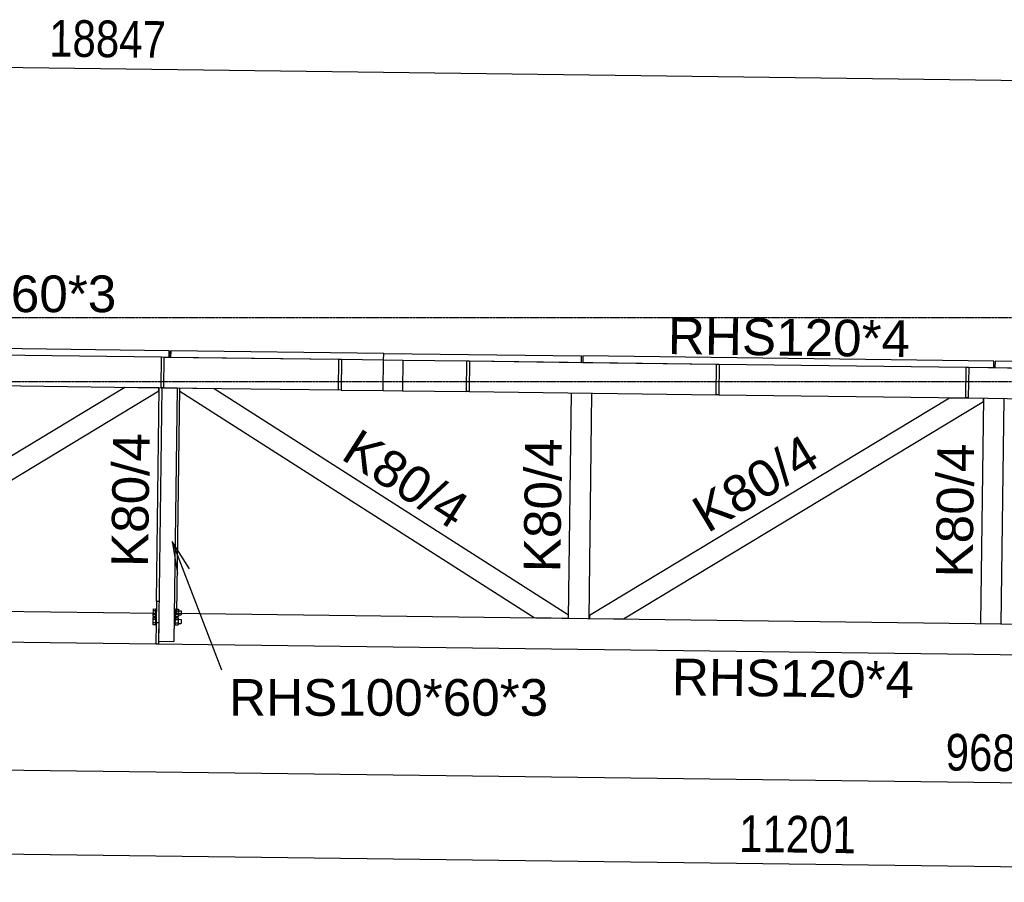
# Model space of a CAD drawing. Header units: millimetres. Extents: x -32861 to 254386, y 0 to 15445.
# Tile 6 of 67: x -20898 to -17053, y 7920 to 11287. Entities that reach past the tile are written whole.
import ezdxf

# ---------------------------------------------------------------- set-up
doc = ezdxf.new("R2010")
doc.units = ezdxf.units.MM
doc.linetypes.add('DXK_LINE_DOT3', pattern=[5.9187, 2.979, -0.9799, 0.9799, -0.9799])
doc.styles.add('Arial', font='ARIAL.TTF', dxfattribs={"height": 0.2})
doc.styles.add('Arial Narrow', font='ARIALN.TTF', dxfattribs={"height": 0.2})

# ---------------------------------------------------------------- blocks, each defined once
blk = doc.blocks.new('Part-94928 - 93498')
at = {"color": 7}
for p, q in [((-20309.3, 9970), (-20309, 9995)), ((-20309, 9995), (-20308.5, 9995)), ((-19476.6, 9984.4), (-18704.1, 9974.6)), ((-18704.4, 9949.6), (-18704.1, 9974.6)), ((-19401.9, 9958.5), (-19152, 9955.3)), ((-19142, 9955.2), (-18704.4, 9949.6))]:
    blk.add_line(p, q, dxfattribs=at)
blk = doc.blocks.new('Part-93683 - 93498')
at = {"color": 7}
for p, q in [((-21904.4, 8990.2), (-20364.5, 8970.6)), ((-20294.5, 8969.7), (-12300.4, 8868.1)), ((-23419.9, 8889.5), (-12251.7, 8747.5))]:
    blk.add_line(p, q, dxfattribs=at)
blk = doc.blocks.new('Part-93695 - 93498')
at = {"color": 7}
for p, q in [((-17144.8, 8929.7), (-17133.6, 9809.6)), ((-17064.8, 8928.7), (-17053.6, 9808.6))]:
    blk.add_line(p, q, dxfattribs=at)
blk = doc.blocks.new('Part-93716 - 93498')
at = {"color": 7}
for p, q in [((-18754.7, 8950.2), (-18743.5, 9830.1)), ((-18674.7, 8949.1), (-18663.5, 9829.1))]:
    blk.add_line(p, q, dxfattribs=at)
blk = doc.blocks.new('Part-93719 - 93498')
at = {"color": 7}
for p, q in [((-20363.9, 9017), (-20353.3, 9850.6)), ((-20284.5, 8969.6), (-20273.3, 9849.5))]:
    blk.add_line(p, q, dxfattribs=at)
blk = doc.blocks.new('Part-104457 - 93498')
at = {"color": 7}
for p, q in [((-20346.3, 9850.5), (-20344.8, 9970.5)), ((-20344.8, 9970.5), (-20334.8, 9970.3)), ((-20334.8, 9970.3), (-20336.3, 9850.3)), ((-20336.3, 9850.3), (-20346.3, 9850.5))]:
    blk.add_line(p, q, dxfattribs=at)
blk = doc.blocks.new('Part-95177 - 93498')
at = {"color": 7}
for p, q in [((-19476.9, 9959.4), (-19401.9, 9958.5)), ((-19401.9, 9958.5), (-19403.4, 9838.5)), ((-19478.4, 9839.4), (-19403.4, 9838.5))]:
    blk.add_line(p, q, dxfattribs=at)
blk = doc.blocks.new('Part-95097 - 93498')
at = {"color": 7}
for p, q in [((-20308.5, 9995), (-20308.8, 9970)), ((-20308.8, 9970), (-19651.9, 9961.6)), ((-19476.6, 9984.4), (-20308.5, 9995)), ((-19641.9, 9961.5), (-19476.9, 9959.4)), ((-19476.9, 9959.4), (-19476.6, 9984.4))]:
    blk.add_line(p, q, dxfattribs=at)
blk = doc.blocks.new('Part-94988 - 93498')
at = {"color": 7}
for p, q in [((-18178.6, 9822.9), (-18177.1, 9942.9)), ((-18177.1, 9942.9), (-18167.1, 9942.8)), ((-18167.1, 9942.8), (-18168.6, 9822.8)), ((-18168.6, 9822.8), (-18178.6, 9822.9))]:
    blk.add_line(p, q, dxfattribs=at)
blk = doc.blocks.new('GridLine-95858 - 93498')
at = {"color": 6, "linetype": 'DXK_LINE_DOT3'}
blk.add_line((-32088, 10125), (-8520, 10125), dxfattribs=at)
blk = doc.blocks.new('GridLine-95861 - 93498')
at = {"color": 6, "linetype": 'DXK_LINE_DOT3'}
blk.add_line((-32088, 9875), (-8519.6, 9875), dxfattribs=at)
blk = doc.blocks.new('Part-93909 - 93498')
at = {"color": 7}
for p, q in [((-19401.9, 9958.5), (-19152, 9955.3)), ((-19142, 9955.2), (-18177.1, 9942.9)), ((-18167.1, 9942.8), (-17202.2, 9930.5)), ((-17192.2, 9930.4), (-16227.2, 9918.1)), ((-19403.4, 9838.5), (-19153.5, 9835.3)), ((-19143.5, 9835.2), (-18178.6, 9822.9)), ((-18168.6, 9822.8), (-17203.7, 9810.5)), ((-17193.7, 9810.4), (-16228.8, 9798.1))]:
    blk.add_line(p, q, dxfattribs=at)
blk = doc.blocks.new('Part-95089 - 93498')
at = {"color": 7}
for p, q in [((-20363.9, 9017), (-20366.1, 8850.6)), ((-20363.9, 9017), (-20353.9, 9016.9)), ((-20365, 8933.8), (-20355, 8933.7)), ((-20355, 8933.7), (-20356.1, 8850.5)), ((-20366.1, 8850.6), (-20356.1, 8850.5))]:
    blk.add_line(p, q, dxfattribs=at)
blk = doc.blocks.new('Part-95046 - 93498')
at = {"color": 7}
for p, q in [((-20343.3, 9850.4), (-20355.9, 8860.5)), ((-20336.3, 9850.3), (-20283.3, 9849.7)), ((-20283.3, 9849.7), (-20295.9, 8859.7)), ((-20355.9, 8860.5), (-20295.9, 8859.7))]:
    blk.add_line(p, q, dxfattribs=at)
blk = doc.blocks.new('Part-94210 - 93498')
at = {"color": 7}
for p, q in [((-17267.6, 9810.3), (-18673.5, 8961.7)), ((-17134.6, 9808.6), (-17267.6, 9810.3)), ((-17134.8, 9797.1), (-17134.6, 9808.6)), ((-18540.6, 8948.4), (-17134.8, 9797.1)), ((-18673.5, 8961.7), (-18673.6, 8950.1)), ((-18673.6, 8950.1), (-18540.6, 8948.4))]:
    blk.add_line(p, q, dxfattribs=at)
blk = doc.blocks.new('Part-94216 - 93498')
at = {"color": 7}
for p, q in [((-20272.5, 9837), (-20272.4, 9848.5)), ((-20139.3, 9846.8), (-20272.4, 9848.5)), ((-18755.5, 8962.7), (-20139.3, 9846.8)), ((-20272.5, 9837), (-18888.7, 8952.9)), ((-18755.6, 8951.2), (-18755.5, 8962.7)), ((-18888.7, 8952.9), (-18755.6, 8951.2))]:
    blk.add_line(p, q, dxfattribs=at)
blk = doc.blocks.new('Part-94219 - 93498')
at = {"color": 7}
for p, q in [((-20487.4, 9851.3), (-21893.2, 9002.6)), ((-20354.4, 9849.6), (-20487.4, 9851.3)), ((-20354.5, 9838), (-20354.4, 9849.6)), ((-21762, 8988.4), (-20354.5, 9838)), ((-21893.2, 9002.6), (-21893.4, 8990.1))]:
    blk.add_line(p, q, dxfattribs=at)
blk = doc.blocks.new('Part-95103 - 93498')
at = {"color": 7}
for p, q in [((-21951.9, 10015.9), (-21952.2, 9990.9)), ((-20314, 9995.1), (-21951.9, 10015.9)), ((-21952.2, 9990.9), (-21726.7, 9988)), ((-21716.7, 9987.9), (-21035.8, 9979.2)), ((-21025.8, 9979.1), (-20344.8, 9970.5)), ((-20334.8, 9970.3), (-20314.3, 9970.1)), ((-20314.3, 9970.1), (-20314, 9995.1))]:
    blk.add_line(p, q, dxfattribs=at)
blk = doc.blocks.new('Part-94907 - 93498')
at = {"color": 7}
for p, q in [((-18699.1, 9974.5), (-18699.4, 9949.5)), ((-17094.3, 9954.1), (-18699.1, 9974.5)), ((-18699.4, 9949.5), (-18177.1, 9942.9)), ((-18167.1, 9942.8), (-17202.2, 9930.5)), ((-17192.2, 9930.4), (-17094.6, 9929.1)), ((-17094.6, 9929.1), (-17094.3, 9954.1))]:
    blk.add_line(p, q, dxfattribs=at)
blk = doc.blocks.new('Part-94935 - 93498')
at = {"color": 7}
for p, q in [((-17089.3, 9954.1), (-17089.6, 9929.1)), ((-17089.6, 9929.1), (-16227.2, 9918.1)), ((-15484.4, 9933.7), (-17089.3, 9954.1)), ((-15484.7, 9908.7), (-15484.4, 9933.7)), ((-16217.2, 9918), (-15484.7, 9908.7))]:
    blk.add_line(p, q, dxfattribs=at)
blk = doc.blocks.new('Part-95080 - 93498')
at = {"color": 7}
blk.add_line((-19478.4, 9839.4), (-19476.9, 9959.4), dxfattribs=at)
blk = doc.blocks.new('Part-94992 - 93498')
at = {"color": 7}
for p, q in [((-19153.5, 9835.3), (-19152, 9955.3)), ((-19152, 9955.3), (-19142, 9955.2)), ((-19142, 9955.2), (-19143.5, 9835.2)), ((-19143.5, 9835.2), (-19153.5, 9835.3))]:
    blk.add_line(p, q, dxfattribs=at)
blk = doc.blocks.new('Part-95077 - 93498')
at = {"color": 7}
for p, q in [((-21953.2, 9870.9), (-21951.7, 9990.9)), ((-21951.7, 9990.9), (-21726.7, 9988)), ((-21716.7, 9987.9), (-21035.8, 9979.2)), ((-21025.8, 9979.1), (-20344.8, 9970.5)), ((-20334.8, 9970.3), (-19651.9, 9961.6)), ((-19641.9, 9961.5), (-19476.9, 9959.4)), ((-19478.4, 9839.4), (-19476.9, 9959.4)), ((-21953.2, 9870.9), (-21728.2, 9868)), ((-21718.2, 9867.9), (-21037.3, 9859.3)), ((-21027.3, 9859.1), (-20346.3, 9850.5)), ((-20336.3, 9850.3), (-19653.4, 9841.7)), ((-19643.4, 9841.5), (-19478.4, 9839.4))]:
    blk.add_line(p, q, dxfattribs=at)
blk = doc.blocks.new('Bolt-95110 - 93498')
at = {"color": 7}
for p, q in [((-20377.3, 8986.7), (-20377.7, 8959)), ((-20377.7, 8959), (-20367.7, 8958.9)), ((-20377.6, 8966.7), (-20367.6, 8966.6)), ((-20377.4, 8980.5), (-20367.4, 8980.4)), ((-20377.3, 8986.7), (-20367.3, 8986.5)), ((-20367.3, 8987.7), (-20367.7, 8957.7)), ((-20367.3, 8987.7), (-20364.3, 8987.6)), ((-20294.3, 8986.7), (-20291.3, 8986.7)), ((-20291.3, 8986.7), (-20291.7, 8956.8)), ((-20291.6, 8965.6), (-20278.6, 8965.4)), ((-20291.4, 8979.4), (-20278.4, 8979.3)), ((-20291.3, 8985.6), (-20278.3, 8985.4)), ((-20278.3, 8985.4), (-20278.7, 8957.7)), ((-20278.6, 8963.6), (-20267.6, 8963.4)), ((-20278.4, 8979.6), (-20267.4, 8979.4)), ((-20267.4, 8979.4), (-20267.6, 8963.4)), ((-20377.7, 8953.4), (-20378.1, 8925.7)), ((-20378.1, 8925.7), (-20368.1, 8925.6)), ((-20378, 8933.4), (-20368, 8933.3)), ((-20377.8, 8947.2), (-20367.8, 8947.1)), ((-20377.7, 8953.4), (-20367.7, 8953.2)), ((-20367.7, 8954.4), (-20368.1, 8924.5)), ((-20368.1, 8924.5), (-20365.1, 8924.4)), ((-20367.7, 8957.7), (-20364.7, 8957.7)), ((-20367.7, 8954.4), (-20364.7, 8954.4)), ((-20295.1, 8923.5), (-20292.1, 8923.5)), ((-20294.7, 8956.8), (-20291.7, 8956.8)), ((-20294.7, 8953.5), (-20291.7, 8953.4)), ((-20291.7, 8953.4), (-20292.1, 8923.5)), ((-20292.1, 8924.6), (-20279.1, 8924.5)), ((-20292, 8932.3), (-20279, 8932.1)), ((-20291.8, 8952.3), (-20278.8, 8952.1)), ((-20291.8, 8946.1), (-20278.8, 8946)), ((-20291.7, 8957.9), (-20278.7, 8957.7)), ((-20278.8, 8952.1), (-20279.1, 8924.5)), ((-20279, 8930.3), (-20268, 8930.2)), ((-20278.8, 8946.3), (-20267.8, 8946.1)), ((-20267.8, 8946.1), (-20268, 8930.2))]:
    blk.add_line(p, q, dxfattribs=at)
blk = doc.blocks.new('Part-95133 - 93498')
at = {"color": 7}
for p, q in [((-19653.4, 9841.7), (-19651.9, 9961.6)), ((-19651.9, 9961.6), (-19641.9, 9961.5)), ((-19641.9, 9961.5), (-19643.4, 9841.5)), ((-19643.4, 9841.5), (-19653.4, 9841.7))]:
    blk.add_line(p, q, dxfattribs=at)
blk = doc.blocks.new('Part-95153 - 93498')
at = {"color": 7}
for p, q in [((-17203.7, 9810.5), (-17202.2, 9930.5)), ((-17202.2, 9930.5), (-17192.2, 9930.4)), ((-17192.2, 9930.4), (-17193.7, 9810.4)), ((-17193.7, 9810.4), (-17203.7, 9810.5))]:
    blk.add_line(p, q, dxfattribs=at)
blk = doc.blocks.new('StraightDimension-95579 - 93498')
at = {"color": 174}
blk.add_line((-21944.3, 8370.6), (-12258, 8247.5), dxfattribs=at)
at = {"color": 30, "style": 'Arial Narrow'}
blk.add_text('9687', height=143.16, rotation=359.2723, dxfattribs=at).set_placement((-17282.9, 8356.4))
blk = doc.blocks.new('StraightDimension-95327 - 93498')
at = {"color": 174}
blk.add_line((-29979.5, 11215.8), (-11133.6, 10976.2), dxfattribs=at)
at = {"color": 30, "style": 'Arial Narrow'}
blk.add_text('18847', height=143.16, rotation=359.2723, dxfattribs=at).set_placement((-20783.9, 11143.9))
blk = doc.blocks.new('StraightDimension-95379 - 93498')
at = {"color": 174}
blk.add_line((-23462.1, 8061.9), (-12262.2, 7919.5), dxfattribs=at)
at = {"color": 30, "style": 'Arial Narrow'}
blk.add_text('11201', height=143.16, rotation=359.2723, dxfattribs=at).set_placement((-18089.5, 8038.6))
blk = doc.blocks.new('Mark-93693 - 93498')
at = {"color": 30, "style": 'Arial'}
blk.add_text('K80/4', height=143.26, rotation=89.2726, dxfattribs=at).set_placement((-17177.5, 9108.7))
blk = doc.blocks.new('Mark-93681 - 93498')
at = {"color": 30, "style": 'Arial'}
blk.add_text('RHS120*4', height=143.26, rotation=359.2723, dxfattribs=at).set_placement((-18352.2, 8650.2))
blk = doc.blocks.new('Mark-93714 - 93498')
at = {"color": 30, "style": 'Arial'}
blk.add_text('K80/4', height=143.26, rotation=89.2726, dxfattribs=at).set_placement((-18787.4, 9129.2))
blk = doc.blocks.new('Mark-93717 - 93498')
at = {"color": 30, "style": 'Arial'}
blk.add_text('K80/4', height=143.26, rotation=89.2726, dxfattribs=at).set_placement((-20397.3, 9149.7))
blk = doc.blocks.new('Mark-93907 - 93498')
at = {"color": 30, "style": 'Arial'}
blk.add_text('RHS120*4', height=143.26, rotation=359.2723, dxfattribs=at).set_placement((-18367.6, 9981.9))
blk = doc.blocks.new('Mark-94208 - 93498')
at = {"color": 30, "style": 'Arial'}
blk.add_text('K80/4', height=143.26, rotation=31.1173, dxfattribs=at).set_placement((-18212.4, 9280.9))
blk = doc.blocks.new('Mark-94214 - 93498')
at = {"color": 30, "style": 'Arial'}
blk.add_text('K80/4', height=143.26, rotation=327.4273, dxfattribs=at).set_placement((-19648.9, 9575))
blk = doc.blocks.new('Mark-95042 - 93498')
at = {"color": 136}
for p, q in [((-20303.3, 9250.7), (-20110.5, 8749.7)), ((-20303.3, 9250.7), (-20281.7, 9125)), ((-20235, 9143), (-20303.3, 9250.7))]:
    blk.add_line(p, q, dxfattribs=at)
at = {"color": 30, "style": 'Arial'}
blk.add_text('RHS100*60*3', height=143.262, dxfattribs=at).set_placement((-20080.5, 8569.7))
blk = doc.blocks.new('Mark-95047 - 93498')
at = {"color": 136}
for p, q in [((-21923.9, 9818), (-21797, 10115.5)), ((-21897.8, 9942.8), (-21923.9, 9818)), ((-21923.9, 9818), (-21851.8, 9923.2))]:
    blk.add_line(p, q, dxfattribs=at)
at = {"color": 30, "style": 'Arial'}
blk.add_text('RHS100*60*3', height=143.262, dxfattribs=at).set_placement((-21767, 10145.5))

msp = doc.modelspace()

# ---------------------------------------------------------------- block references
for name in ['StraightDimension-95327 - 93498', 'Mark-95047 - 93498', 'GridLine-95858 - 93498', 'Mark-93907 - 93498', 'GridLine-95861 - 93498', 'Part-93909 - 93498', 'Part-95103 - 93498', 'Part-95077 - 93498', 'Part-104457 - 93498', 'Part-94928 - 93498', 'Part-95097 - 93498', 'Part-95133 - 93498', 'Part-95177 - 93498', 'Part-95080 - 93498', 'Part-94907 - 93498', 'Part-94992 - 93498', 'Part-94988 - 93498', 'Part-95153 - 93498', 'Part-94935 - 93498', 'Part-94219 - 93498', 'Part-93719 - 93498', 'Part-95046 - 93498', 'Part-94216 - 93498', 'Part-93716 - 93498', 'Part-94210 - 93498', 'Part-93695 - 93498', 'Mark-94214 - 93498', 'Mark-93717 - 93498', 'Mark-93714 - 93498', 'Mark-94208 - 93498', 'Mark-93693 - 93498', 'Mark-95042 - 93498', 'Part-93683 - 93498', 'Part-95089 - 93498', 'Bolt-95110 - 93498', 'StraightDimension-95379 - 93498', 'StraightDimension-95579 - 93498', 'Mark-93681 - 93498']:
    msp.add_blockref(name, (0, 0))

doc.saveas('drawing.dxf')
